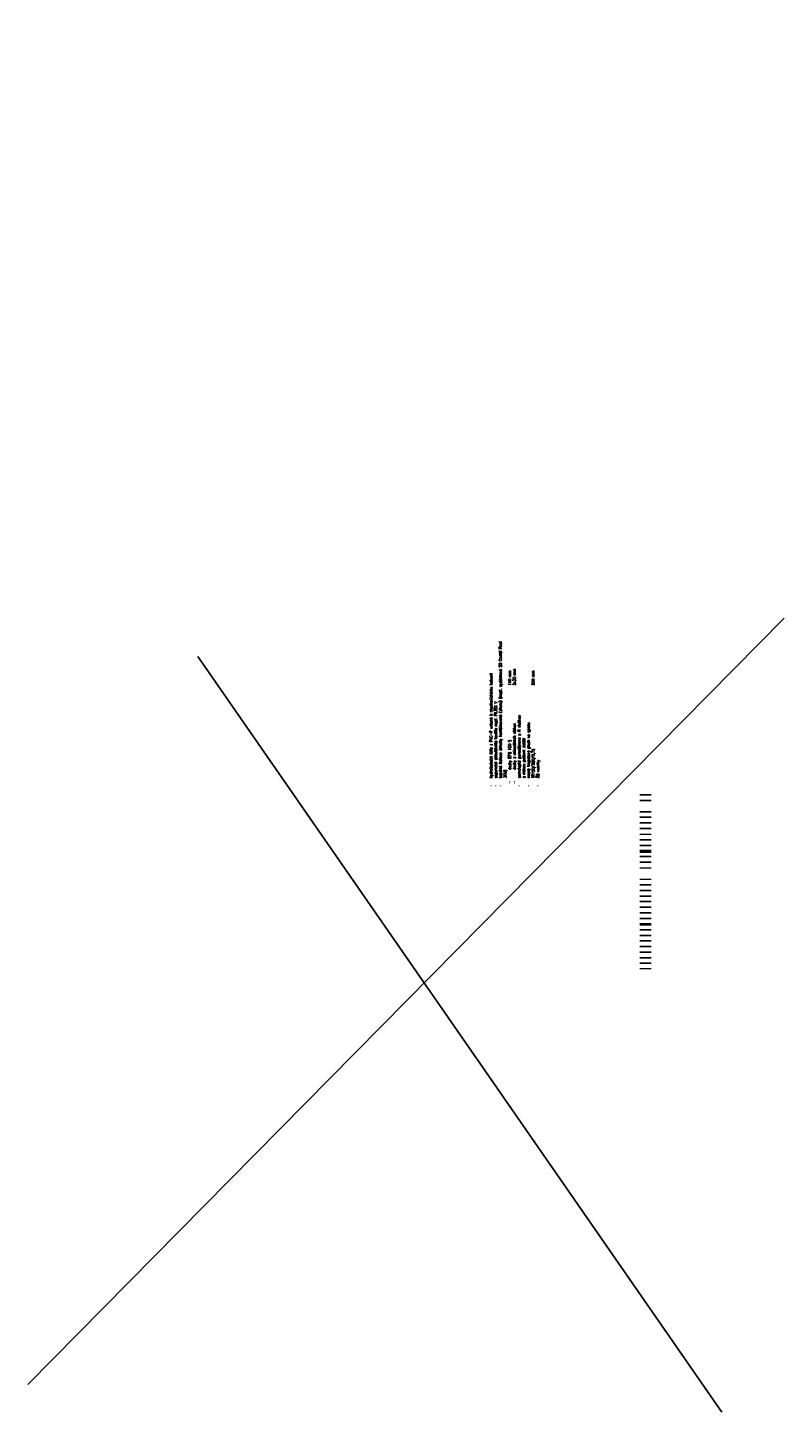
# Model space of a CAD drawing. Header units: millimetres. Extents: x -29135 to 388014, y -22277 to 596511.
# Tile 1 of 12: x -29135 to 38145, y 163968 to 287117. Entities that reach past the tile are written whole.
import ezdxf
from ezdxf.lldxf.tags import DXFTag

# ---------------------------------------------------------------- set-up
doc = ezdxf.new("R2010")
doc.units = ezdxf.units.MM
for name, color, linetype in [('IN_BLOKY_OSTATNI', 252, 'Continuous'), ('IN_BLOKY_ZT', 8, 'Continuous'), ('IN_BP_SRAFA', 50, 'Continuous'), ('IN_C_CARKOVANA', 7, 'DASHED'), ('IN_C_CERCHOVANA', 7, 'DIVIDE'), ('IN_C_OSA', 6, 'DASHDOT'), ('IN_C_TENKA', 7, 'Continuous'), ('IN_DŘEVO', 36, 'Continuous'), ('IN_HELP', 6, 'Continuous'), ('IN_LEGENDA_M', 3, 'Continuous'), ('IN_MODUL_SYSTEM', 6, 'Continuous'), ('IN_NS_BLOKY_ZT', 20, 'Continuous'), ('IN_NS_CARKOVANA', 20, 'DASHED'), ('IN_NS_CERCHOVAMA', 8, 'DIVIDE'), ('IN_NS_OSA', 20, 'DASHDOT'), ('IN_NS_TENKA', 7, 'Continuous'), ('IN_NS_VYPLNE OTVORU', 7, 'Continuous'), ('IN_RAZITKO', 7, 'Continuous'), ('IN_TEXT', 7, 'Continuous'), ('IN_VYPLNE OTVORU', 7, 'Continuous'), ('IN_VYROBKY', 3, 'Continuous'), ('KATASTR', 140, 'Continuous')]:
    doc.layers.add(name, color=color, linetype=linetype)
for name, color, linetype, lineweight in [('IN_C_STENKA', 161, 'Continuous', 13), ('IN_C_STREDNI', 201, 'Continuous', 25), ('IN_C_TLUSTA', 7, 'Continuous', 50), ('IN_IZOLACE', 251, 'IZOLACE', 5), ('IN_KOTY_VYSKOVE', 4, 'Continuous', 13), ('IN_NS_TLUSTA', 7, 'Continuous', 40), ('IN_SRAFY', 8, 'Continuous', 9)]:
    doc.layers.add(name, color=color, linetype=linetype, lineweight=lineweight)
doc.styles.add('Koty', font='romand.shx', dxfattribs={"width": 0.9})
tags = doc.linetypes.add('DASHDOT', pattern=[0.5, 0.25, -0.125, 0, -0.125]).pattern_tags.tags
tags[10:11] = [DXFTag(74, 4), DXFTag(75, 0), DXFTag(340, '0'), DXFTag(46, 0.0), DXFTag(50, 0.0), DXFTag(44, 0.0), DXFTag(45, 0.0)]
tags[8:9] = [DXFTag(74, 4), DXFTag(75, 0), DXFTag(340, '0'), DXFTag(46, 0.0), DXFTag(50, 0.0), DXFTag(44, 0.0), DXFTag(45, 0.0)]
tags[6:7] = [DXFTag(74, 4), DXFTag(75, 0), DXFTag(340, '0'), DXFTag(46, 0.0), DXFTag(50, 0.0), DXFTag(44, 0.0), DXFTag(45, 0.0)]
tags[4:5] = [DXFTag(74, 4), DXFTag(75, 0), DXFTag(340, '0'), DXFTag(46, 0.0), DXFTag(50, 0.0), DXFTag(44, 0.0), DXFTag(45, 0.0)]
tags = doc.linetypes.add('DASHED', pattern=[4.5, 3, -1.5]).pattern_tags.tags
tags[6:7] = [DXFTag(74, 4), DXFTag(75, 0), DXFTag(340, '0'), DXFTag(46, 0.0), DXFTag(50, 0.0), DXFTag(44, 0.0), DXFTag(45, 0.0)]
tags[4:5] = [DXFTag(74, 4), DXFTag(75, 0), DXFTag(340, '0'), DXFTag(46, 0.0), DXFTag(50, 0.0), DXFTag(44, 0.0), DXFTag(45, 0.0)]
tags = doc.linetypes.add('DIVIDE', pattern=[8, 3, -1.5, 0.25, -1.5, 0.25, -1.5]).pattern_tags.tags
tags[14:15] = [DXFTag(74, 4), DXFTag(75, 0), DXFTag(340, '0'), DXFTag(46, 0.0), DXFTag(50, 0.0), DXFTag(44, 0.0), DXFTag(45, 0.0)]
tags[12:13] = [DXFTag(74, 4), DXFTag(75, 0), DXFTag(340, '0'), DXFTag(46, 0.0), DXFTag(50, 0.0), DXFTag(44, 0.0), DXFTag(45, 0.0)]
tags[10:11] = [DXFTag(74, 4), DXFTag(75, 0), DXFTag(340, '0'), DXFTag(46, 0.0), DXFTag(50, 0.0), DXFTag(44, 0.0), DXFTag(45, 0.0)]
tags[8:9] = [DXFTag(74, 4), DXFTag(75, 0), DXFTag(340, '0'), DXFTag(46, 0.0), DXFTag(50, 0.0), DXFTag(44, 0.0), DXFTag(45, 0.0)]
tags[6:7] = [DXFTag(74, 4), DXFTag(75, 0), DXFTag(340, '0'), DXFTag(46, 0.0), DXFTag(50, 0.0), DXFTag(44, 0.0), DXFTag(45, 0.0)]
tags[4:5] = [DXFTag(74, 4), DXFTag(75, 0), DXFTag(340, '0'), DXFTag(46, 0.0), DXFTag(50, 0.0), DXFTag(44, 0.0), DXFTag(45, 0.0)]
tags = doc.linetypes.add('IZOLACE', pattern='A,0.0001,-0.1,[134,ltypeshp.shx,S=0.1,R=0,X=-0.1,Y=0],-0.2,[134,ltypeshp.shx,S=0.1,R=180,X=0.1,Y=0],-0.1', length=0.4001).pattern_tags.tags
tags[22:23] = [DXFTag(74, 4), DXFTag(75, 0), DXFTag(340, '0'), DXFTag(46, 0.0), DXFTag(50, 0.0), DXFTag(44, 0.0), DXFTag(45, 0.0)]
tags[4:5] = [DXFTag(74, 4), DXFTag(75, 0), DXFTag(340, '0'), DXFTag(46, 0.0), DXFTag(50, 0.0), DXFTag(44, 0.0), DXFTag(45, 0.0)]

msp = doc.modelspace()

# ---------------------------------------------------------------- linework, layer by layer
at = {"layer": 'IN_BLOKY_OSTATNI', "transparency": 33554687}
msp.add_line((25303.72392, 218888.18328), (26303.72392, 218888.18328), dxfattribs=at)
at = {"layer": 'IN_BLOKY_ZT', "transparency": 33554687}
msp.add_line((25303.72392, 218388.18328), (26303.72392, 218388.18328), dxfattribs=at)
at = {"layer": 'IN_BP_SRAFA', "transparency": 33554687}
msp.add_line((25303.72392, 217388.18328), (26303.72392, 217388.18328), dxfattribs=at)
at = {"layer": 'IN_C_CARKOVANA', "transparency": 33554687}
msp.add_line((25303.72392, 216888.18328), (26303.72392, 216888.18328), dxfattribs=at)
at = {"layer": 'IN_C_CERCHOVANA', "transparency": 33554687}
msp.add_line((25303.72392, 216388.18328), (26303.72392, 216388.18328), dxfattribs=at)
at = {"layer": 'IN_C_OSA', "ltscale": 50, "transparency": 33554687}
msp.add_line((25303.72392, 215888.18328), (26303.72392, 215888.18328), dxfattribs=at)
at = {"layer": 'IN_C_STENKA', "transparency": 33554687}
msp.add_line((25303.72392, 215388.18328), (26303.72392, 215388.18328), dxfattribs=at)
at = {"layer": 'IN_C_STREDNI', "transparency": 33554687}
msp.add_line((25303.72392, 214888.18328), (26303.72392, 214888.18328), dxfattribs=at)
at = {"layer": 'IN_C_TENKA', "transparency": 33554687}
for p, q in [((25303.72392, 214388.18328), (26303.72392, 214388.18328)), ((25303.72392, 205888.18328), (26303.72392, 205888.18328))]:
    msp.add_line(p, q, dxfattribs=at)
at = {"layer": 'IN_C_TLUSTA', "transparency": 33554687}
msp.add_line((25303.72392, 213888.18328), (26303.72392, 213888.18328), dxfattribs=at)
at = {"layer": 'IN_DŘEVO', "transparency": 33554687}
msp.add_line((25303.72392, 213388.18328), (26303.72392, 213388.18328), dxfattribs=at)
at = {"layer": 'IN_HELP', "transparency": 33554687}
msp.add_line((25303.72392, 212888.18328), (26303.72392, 212888.18328), dxfattribs=at)
for points in [[(-29135.29144, 166435.45565), (38144.76391, 234596.93947)], [(-14012.71034, 231204.28616), (32589.53006, 163968.07163)]]:
    msp.add_lwpolyline(points, dxfattribs=at)
at = {"layer": 'IN_IZOLACE', "transparency": 33554687}
msp.add_line((25303.72392, 212388.18328), (26303.72392, 212388.18328), dxfattribs=at)
at = {"layer": 'IN_KOTY_VYSKOVE', "transparency": 33554687}
msp.add_line((25303.72392, 211388.18328), (26303.72392, 211388.18328), dxfattribs=at)
at = {"layer": 'IN_LEGENDA_M', "transparency": 33554687}
msp.add_line((25303.72392, 210888.18328), (26303.72392, 210888.18328), dxfattribs=at)
at = {"layer": 'IN_MODUL_SYSTEM', "transparency": 33554687}
msp.add_line((25303.72392, 210388.18328), (26303.72392, 210388.18328), dxfattribs=at)
at = {"layer": 'IN_NS_BLOKY_ZT', "transparency": 33554687}
msp.add_line((25303.72392, 209888.18328), (26303.72392, 209888.18328), dxfattribs=at)
at = {"layer": 'IN_NS_CARKOVANA', "transparency": 33554687}
msp.add_line((25303.72392, 209388.18328), (26303.72392, 209388.18328), dxfattribs=at)
at = {"layer": 'IN_NS_CERCHOVAMA', "transparency": 33554687}
msp.add_line((25303.72392, 208888.18328), (26303.72392, 208888.18328), dxfattribs=at)
at = {"layer": 'IN_NS_OSA', "transparency": 33554687}
msp.add_line((25303.72392, 208388.18328), (26303.72392, 208388.18328), dxfattribs=at)
at = {"layer": 'IN_NS_TENKA', "transparency": 33554687}
msp.add_line((25303.72392, 207888.18328), (26303.72392, 207888.18328), dxfattribs=at)
at = {"layer": 'IN_NS_TLUSTA', "transparency": 33554687}
msp.add_line((25303.72392, 207388.18328), (26303.72392, 207388.18328), dxfattribs=at)
at = {"layer": 'IN_NS_VYPLNE OTVORU', "transparency": 33554687}
msp.add_line((25303.72392, 206888.18328), (26303.72392, 206888.18328), dxfattribs=at)
at = {"layer": 'IN_RAZITKO', "transparency": 33554687}
msp.add_line((25303.72392, 206388.18328), (26303.72392, 206388.18328), dxfattribs=at)
at = {"layer": 'IN_SRAFY', "transparency": 33554687}
msp.add_lwpolyline([(25303.72392, 203431.77641), (26303.72392, 203431.77641)], dxfattribs=at)
at = {"layer": 'IN_TEXT', "transparency": 33554687}
msp.add_line((25303.72392, 205388.18328), (26303.72392, 205388.18328), dxfattribs=at)
at = {"layer": 'IN_VYPLNE OTVORU', "transparency": 33554687}
msp.add_line((25303.72392, 204888.18328), (26303.72392, 204888.18328), dxfattribs=at)
at = {"layer": 'IN_VYROBKY', "transparency": 33554687}
msp.add_line((25303.72392, 204388.18328), (26303.72392, 204388.18328), dxfattribs=at)
at = {"layer": 'KATASTR', "transparency": 33554687}
msp.add_lwpolyline([(25303.72392, 203909.97985), (26303.72392, 203909.97985)], dxfattribs=at)

# ---------------------------------------------------------------- texts
at = {"layer": 'IN_TEXT', "linetype": 'ByBlock', "transparency": 33554687, "insert": (11933.62649, 219627.77724), "char_height": 250, "width": 11143.234399, "attachment_point": 1, "rotation": 90, "style": 'Koty'}
msp.add_mtext('\\pi-750,l750,t750;{\\fSymbol|b0|i0|c2|p18;·^I}hydroizolační fólie z PVC-P určená k mechanickému kotvení \\P{\\fSymbol|b0|i0|c2|p18;·^I}separační sklovláknitá textilie např. FILTEK V\\P{\\fSymbol|b0|i0|c2|p18;·^I}tepelná izolace střechy kombinovaná (shora) (např. systémová SG Combi Roof 30M)\\P\\pi-1250,l1500,t1500,5000,6000,7000,8000,9000;{\\fSymbol|b0|i0|c2|p18;··^I}desky EPS 100 S^I^I^I^I^I140 mm\\P\\pt1500,7000,8000,9000;{\\fSymbol|b0|i0|c2|p18;··^I}desky z minerálních vláken^I^I^I2x30 mm\\P\\pi-750,l750,t750;{\\fSymbol|b0|i0|c2|p18;·^I}samolepící parozábrana s Al vložkou\\P^Is nízkou požární zátěží\\P{\\fSymbol|b0|i0|c2|p18;·^I}nosný trapézový plech ve spádu \\P\\pt750,4000,5000,6000,7000,8000,9000;^ITR150/280/0,75^I^I^I^I^I^I200 mm\\P\\pt750;{\\fSymbol|b0|i0|c2|p18;·^I}ŽB vazníky', dxfattribs=at)

doc.saveas('drawing.dxf')
